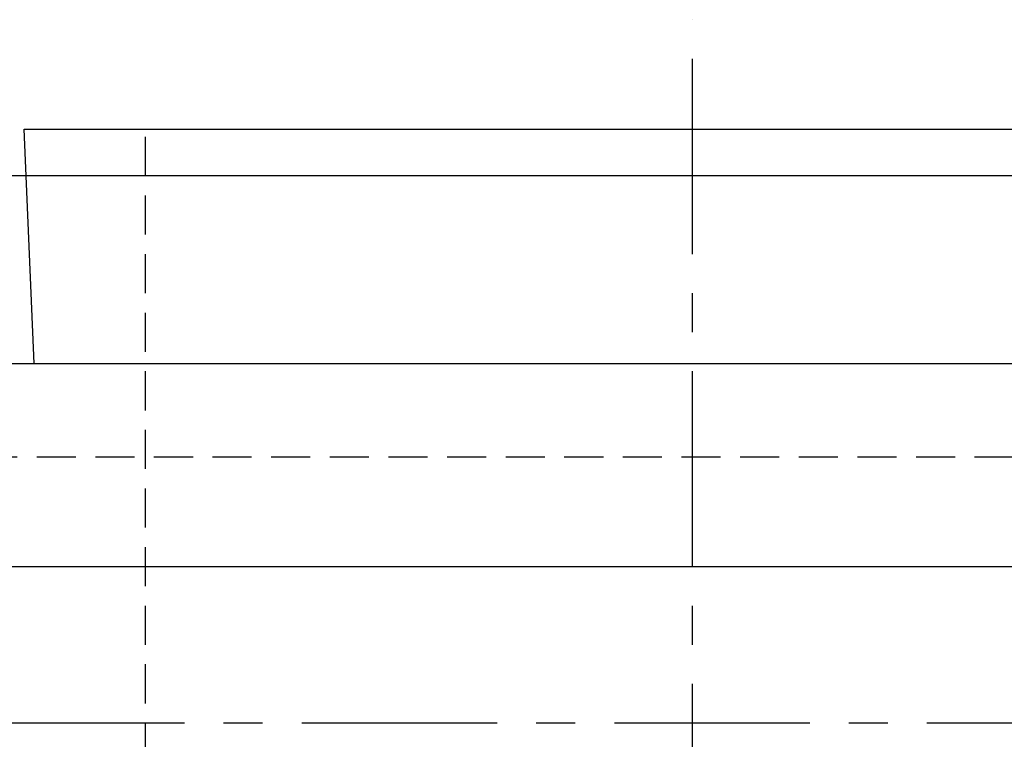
# Model space of a CAD drawing. Extents: x -140 to 287, y -140 to 287.
# Tile 8 of 11: x -43 to 20, y 241 to 287. Entities that reach past the tile are written whole.
import ezdxf

# ---------------------------------------------------------------- set-up
doc = ezdxf.new("R2010")
doc.units = 0
doc.header["$LTSCALE"] = 10
doc.linetypes.add('CENTER', pattern=[2, 1.25, -0.25, 0.25, -0.25])
doc.linetypes.add('HIDDEN', pattern=[0.375, 0.25, -0.125])
doc.layers.get('0').update_dxf_attribs({"linetype": 'CONTINUOUS'})
doc.layers.add('CENTER', color=1, linetype='CENTER')
doc.layers.add('HIDDEN', color=3, linetype='HIDDEN')

msp = doc.modelspace()

# ---------------------------------------------------------------- linework, layer by layer
for p, q in [((-42.125, 264.6), (-42.75, 279.6)), ((-42.75, 279.6), (42.75, 279.6)), ((93, 276.6), (-93, 276.6)), ((-52.5, 264.6), (52.5, 264.6)), ((-130, 251.6), (130, 251.6))]:
    msp.add_line(p, q)
at = {"layer": 'CENTER'}
for p, q in [((0, 191.6), (0, 286.6)), ((-85, 241.6), (85, 241.6))]:
    msp.add_line(p, q, dxfattribs=at)
at = {"layer": 'HIDDEN'}
for p, q in [((-35, 201.6), (-35, 279.6)), ((73.048, 258.6), (-73.048, 258.6))]:
    msp.add_line(p, q, dxfattribs=at)

doc.saveas('drawing.dxf')
